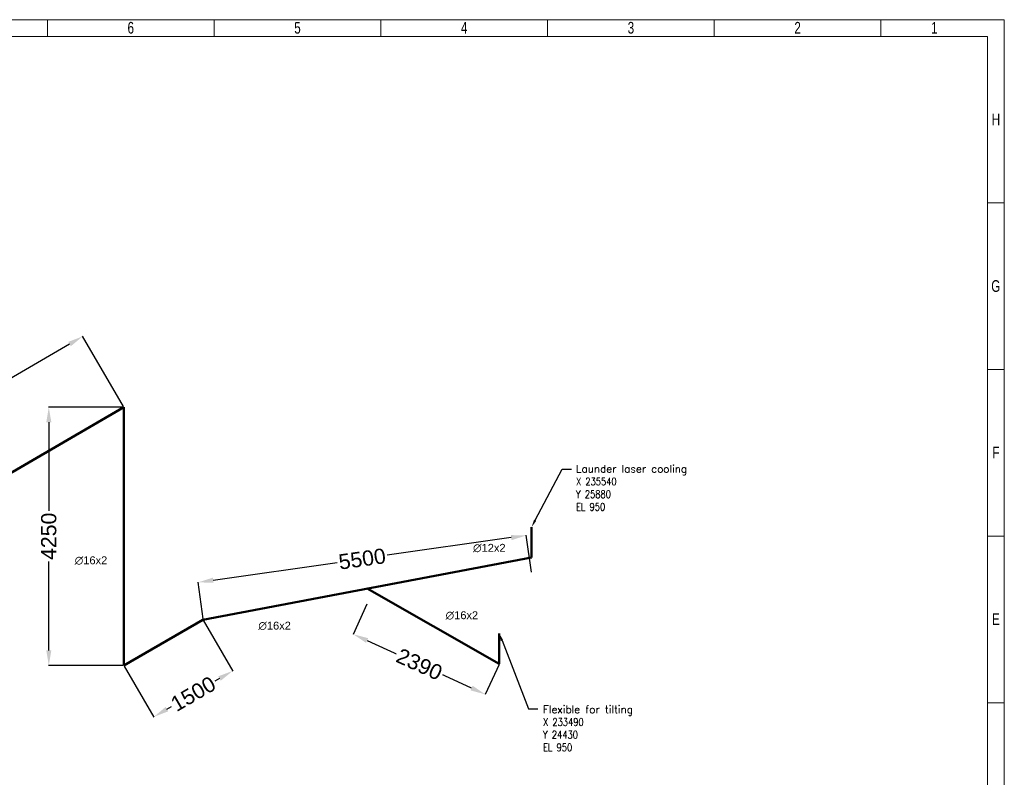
# Model space of a CAD drawing. Header units: millimetres. Extents: x 171540 to 202986, y -100244 to -77782.
# Tile 14 of 14: x 186808 to 202986, y -90238 to -77782. Entities that reach past the tile are written whole.
import ezdxf
from ezdxf import colors
from ezdxf.entities.mleader import LeaderData, LeaderLine
from ezdxf.math import Vec2, Vec3

# ---------------------------------------------------------------- set-up
doc = ezdxf.new("R2010")
doc.units = ezdxf.units.MM
doc.header["$LTSCALE"] = 0.25
doc.linetypes.add('HS_Solid', pattern=[0])
for name, color, linetype in [('Annotation', 7, 'Continuous'), ('COTAS', 136, 'Continuous'), ('Dimension', 1, 'Continuous')]:
    doc.layers.add(name, color=color, linetype=linetype)
doc.layers.add('Pipe Small Bore', color=30, linetype='Continuous', lineweight=50)
doc.styles.add('AdskIsoMetric', font='romans.shx')
doc.styles.add('MtXpl_Arial_Unicode_', font='ARIALUNI.ttf')
doc.styles.add('SLDTEXTSTYLE3', font='TXT', dxfattribs={"width": 0.75})
doc.styles.get("Standard").update_dxf_attribs({"font": 'arial.ttf'})
doc.dimstyles.new('AdskIsoMetric', dxfattribs={"dimtxt": 2.5, "dimasz": 2.5, "dimexe": 1, "dimexo": 2, "dimgap": 0.8, "dimtad": 1, "dimdec": 0, "dimrnd": 1, "dimzin": 0, "dimdsep": 46, "dimtxsty": 'AdskIsoMetric', "dimcen": 0, "dimclrt": 7, "dimadec": 0, "dimazin": 0, "dimtfac": 1, "dimtdec": 0, "dimtmove": 1, "dimatfit": 3, "dimfxl": 1, "dimtfill": 1, "dimfrac": 2, "dimtolj": 1, "dimtzin": 0, "dimarcsym": 0})

# ---------------------------------------------------------------- blocks, each defined once
blk = doc.blocks.new('*D109')
at = {"layer": 'Defpoints', "color": 0}
for p in [(187843, -82989), (188520, -84151), (178152, -90193)]:
    blk.add_point(p, dxfattribs=at)
at = {"layer": 'Dimension', "color": 0, "lineweight": -2}
for p, q in [((188515, -84143), (187840, -82985)), ((187627, -83115), (183058, -85778)), ((177691, -88906), (182259, -86243)), ((178147, -90185), (177472, -89027))]:
    blk.add_line(p, q, dxfattribs=at)
at = {"layer": 'Dimension', "color": 0}
for points in [[(187648, -83151), (187606, -83079), (187843, -82989)], [(177670, -88870), (177712, -88942), (177475, -89031)]]:
    blk.add_solid(points, dxfattribs=at)
at = {"layer": 'Dimension', "color": 7, "insert": (182659, -86010), "char_height": 250, "attachment_point": 5, "rotation": 30.2327, "bg_fill": 3, "box_fill_scale": 1.1, "bg_fill_color": 257, "bg_fill_transparency": 0}
blk.add_mtext('\\A1;12000', dxfattribs=at)
blk = doc.blocks.new('*D110')
at = {"layer": 'Defpoints', "color": 0}
for p in [(188520, -84151), (187286, -88401), (188520, -88401)]:
    blk.add_point(p, dxfattribs=at)
at = {"layer": 'Dimension', "color": 0, "lineweight": -2}
for p, q in [((188510, -84151), (187281, -84151)), ((187286, -84401), (187286, -85894)), ((187286, -88151), (187286, -86658)), ((188510, -88401), (187281, -88401))]:
    blk.add_line(p, q, dxfattribs=at)
at = {"layer": 'Dimension', "color": 0}
for points in [[(187328, -84401), (187245, -84401), (187286, -84151)], [(187245, -88151), (187328, -88151), (187286, -88401)]]:
    blk.add_solid(points, dxfattribs=at)
at = {"layer": 'Dimension', "color": 7, "insert": (187286, -86276), "char_height": 250, "attachment_point": 5, "rotation": 89.9998, "bg_fill": 3, "box_fill_scale": 1.1, "bg_fill_color": 257, "bg_fill_transparency": 0}
blk.add_mtext('\\A1;4250', dxfattribs=at)
blk = doc.blocks.new('*D111')
at = {"layer": 'Defpoints', "color": 0}
for p in [(189816, -87646), (188520, -88401), (190307, -88489)]:
    blk.add_point(p, dxfattribs=at)
at = {"layer": 'Dimension', "color": 0, "lineweight": -2}
for p, q in [((189821, -87655), (190309, -88493)), ((188525, -88410), (189013, -89248)), ((190091, -88614), (189974, -88682)), ((189227, -89118), (189343, -89050))]:
    blk.add_line(p, q, dxfattribs=at)
at = {"layer": 'Dimension', "color": 0}
for points in [[(190112, -88650), (190070, -88578), (190307, -88489)], [(189206, -89082), (189248, -89154), (189011, -89244)]]:
    blk.add_solid(points, dxfattribs=at)
at = {"layer": 'Dimension', "color": 7, "insert": (189659, -88866), "char_height": 250, "attachment_point": 5, "rotation": 30.2327, "bg_fill": 3, "box_fill_scale": 1.1, "bg_fill_color": 257, "bg_fill_transparency": 0}
blk.add_mtext('\\A1;1500', dxfattribs=at)
blk = doc.blocks.new('*D112')
at = {"layer": 'Defpoints', "color": 0}
for p in [(195131, -86262), (195219, -86873), (189827, -87644)]:
    blk.add_point(p, dxfattribs=at)
at = {"layer": 'Dimension', "color": 0, "lineweight": -2}
for p, q in [((194884, -86298), (192809, -86594)), ((195217, -86863), (195131, -86257)), ((189987, -86998), (192062, -86701)), ((189825, -87634), (189739, -87028))]:
    blk.add_line(p, q, dxfattribs=at)
at = {"layer": 'Dimension', "color": 0}
for points in [[(194890, -86339), (194878, -86256), (195131, -86262)], [(189981, -86956), (189993, -87039), (189739, -87033)]]:
    blk.add_solid(points, dxfattribs=at)
at = {"layer": 'Dimension', "color": 7, "insert": (192435, -86648), "char_height": 250, "attachment_point": 5, "rotation": 8.1339, "bg_fill": 3, "box_fill_scale": 1.1, "bg_fill_color": 257, "bg_fill_transparency": 0}
blk.add_mtext('\\A1;5500', dxfattribs=at)
blk = doc.blocks.new('*D113')
at = {"layer": 'Defpoints', "color": 0}
for p in [(192517, -87385), (194689, -88374), (194460, -88875)]:
    blk.add_point(p, dxfattribs=at)
at = {"layer": 'Dimension', "color": 0, "lineweight": -2}
for p, q in [((192513, -87394), (192287, -87890)), ((192517, -87989), (193030, -88223)), ((194684, -88383), (194458, -88879)), ((194233, -88771), (193720, -88537))]:
    blk.add_line(p, q, dxfattribs=at)
at = {"layer": 'Dimension', "color": 0}
for points in [[(192534, -87951), (192499, -88027), (192289, -87886)], [(194216, -88809), (194250, -88733), (194460, -88875)]]:
    blk.add_solid(points, dxfattribs=at)
at = {"layer": 'Dimension', "color": 7, "insert": (193375, -88380), "char_height": 250, "attachment_point": 5, "rotation": 335.5079, "bg_fill": 3, "box_fill_scale": 1.1, "bg_fill_color": 257, "bg_fill_transparency": 0}
blk.add_mtext('\\A1;2390', dxfattribs=at)
blk = doc.blocks.new('cajetin')
at = {"color": 7, "linetype": 'Continuous', "lineweight": 18}
for p, q in [((0, 615), (861, 615)), ((430.5, 607.5), (430.5, 615)), ((505.5, 607.5), (505.5, 615)), ((580.5, 607.5), (580.5, 615)), ((655.5, 607.5), (655.5, 615)), ((730.5, 607.5), (730.5, 615)), ((805.5, 607.5), (805.5, 615)), ((861, 615), (861, 0)), ((7.5, 607.5), (853.5, 607.5)), ((430.5, 607.5), (430.5, 607.5)), ((853.5, 607.5), (853.5, 7.5)), ((853.5, 532.5), (861, 532.5)), ((853.5, 457.5), (861, 457.5)), ((853.5, 382.5), (861, 382.5)), ((853.5, 307.5), (861, 307.5)), ((853.5, 307.5), (853.5, 307.5))]:
    blk.add_line(p, q, dxfattribs=at)
at = {"color": 7, "linetype": 'Continuous', "lineweight": 0, "char_height": 5.25, "attachment_point": 2, "style": 'SLDTEXTSTYLE3'}
for s, insert in [('6', (468.01, 613.99)), ('5', (543.01, 613.99)), ('4', (618.01, 613.99)), ('3', (693.01, 613.99)), ('2', (768.01, 613.99)), ('1', (829.51, 613.99)), ('H', (857.25, 572.74)), ('G', (857.18, 497.74)), ('F', (857.21, 422.74)), ('E', (857.24, 347.74))]:
    blk.add_mtext(s, dxfattribs=dict(at, insert=insert))
blk = doc.blocks.new('zw$2065')
at = {"layer": 'Pipe Small Bore'}
for points in [[(1727, 0), (12095, 6042)], [(12095, 6042), (12095, 1792)], [(18794, 4070), (18794, 3570)], [(13391, 2547), (18794, 3570)], [(16092, 3059), (18263, 1820)], [(12095, 1792), (13391, 2547)], [(18263, 2320), (18263, 1820)]]:
    blk.add_lwpolyline(points, dxfattribs=at)
at = {"char_height": 125, "attachment_point": 1, "style": 'AdskIsoMetric'}
for s, insert in [('Launder laser cooling^J{\\W0.8;X 235540^JY 25880^JEL 950}', (19523, 5089)), ('Flexible for tilting^J{\\W0.8;X 233490^JY 24430^JEL 950}', (18981, 1135))]:
    blk.add_mtext_dynamic_manual_height_columns(s, width=199051.18, gutter_width=625, heights=[0], dxfattribs=dict(at, insert=insert))
at = {"layer": 'COTAS', "color": 7, "linetype": 'HS_Solid', "style": 'MtXpl_Arial_Unicode_'}
for s, p in [('∅12x2', (17832, 3663)), ('∅16x2', (11287, 3458)), ('∅16x2', (17381, 2555)), ('∅16x2', (14304, 2384))]:
    blk.add_text(s, height=130, dxfattribs=at).set_placement(p)
at = {"layer": 'Annotation'}
ml = blk.add_multileader_mtext('Standard', dxfattribs=at)
ml.set_content('')
ml.set_leader_properties()
ml.build(insert=Vec2(0, 0))
ml.multileader.update_dxf_attribs({"dogleg_length": 3.06, "arrow_head_size": 125})
ctx = ml.context
ctx.base_point, ctx.char_height, ctx.arrow_head_size, ctx.landing_gap_size, ctx.plane_origin = Vec3(19449, 5022), 200, 125, 100, Vec3(12718, -6692)
ctx.text_align_type = 2
notes = []
notes.append((ctx, [(0, (1, 1, 0), (19296, 5022), (1, 0), 153, [(0, [(18794, 4070)], 256, [])])]))
ctx.mtext, ml.multileader.dxf.content_type = None, 0
ml = blk.add_multileader_mtext('Standard', dxfattribs=at)
ml.set_content('')
ml.set_leader_properties()
ml.build(insert=Vec2(0, 0))
ml.multileader.update_dxf_attribs({"dogleg_length": 3.06, "arrow_head_size": 125})
ctx = ml.context
ctx.base_point, ctx.char_height, ctx.arrow_head_size, ctx.landing_gap_size, ctx.plane_origin = Vec3(18894, 1079), 200, 125, 100, Vec3(12299, -8670)
ctx.text_align_type = 2
notes.append((ctx, [(0, (1, 1, 0), (18741, 1079), (1, 0), 153, [(0, [(18263, 2320)], 256, [])])]))
ctx.mtext, ml.multileader.dxf.content_type = None, 0
for ctx, leaders in notes:
    for number, flags, end, landing, length, lines in leaders:
        leader = LeaderData()
        leader.index, (leader.has_last_leader_line, leader.has_dogleg_vector, leader.attachment_direction) = number, flags
        leader.last_leader_point, leader.dogleg_vector, leader.dogleg_length = Vec3(end), Vec3(landing), length
        for number, points, colour, breaks in lines:
            line = LeaderLine()
            line.index, line.vertices, line.color, line.breaks = number, Vec3.list(points), colors.encode_raw_color(colour), breaks
            leader.lines.append(line)
        ctx.leaders.append(leader)

msp = doc.modelspace()

# ---------------------------------------------------------------- block references
msp.add_blockref('zw$2065', (176425.1, -90193.4))

# ---------------------------------------------------------------- next in the draw order: dimensions: what is measured, and where the dimension line sits
at = {"layer": 'Dimension'}
dim = msp.add_aligned_dim(p1=(178152, -90193.4), p2=(188519.8, -84151.2), distance=1344.8, dimstyle='AdskIsoMetric', override={"dimscale": 5, "dimtxt": 50, "dimasz": 50, "dimtad": 0, "dimrnd": 10, "dimtxsty": 'Standard', "dimtfill": 1, "dimtfillclr": 0}, dxfattribs=at)
dim.commit()
dim.dimension.update_dxf_attribs({"geometry": '*D109', "text_midpoint": (182658.8, -86010.4)})

# ---------------------------------------------------------------- next in the draw order: dimensions: what is measured, and where the dimension line sits
dim = msp.add_aligned_dim(p1=(188519.8, -84151.2), p2=(188519.8, -88401.2), distance=-1233.6, dimstyle='AdskIsoMetric', override={"dimscale": 5, "dimtxt": 50, "dimasz": 50, "dimtad": 0, "dimrnd": 10, "dimtxsty": 'Standard', "dimtfill": 1, "dimtfillclr": 0}, dxfattribs=at)
dim.commit()
dim.dimension.update_dxf_attribs({"geometry": '*D110', "text_midpoint": (187286.2, -86276.2)})

# ---------------------------------------------------------------- next in the draw order: dimensions: what is measured, and where the dimension line sits
dim = msp.add_aligned_dim(p1=(188519.8, -88401.2), p2=(189815.8, -87645.9), distance=-975.3, dimstyle='AdskIsoMetric', override={"dimscale": 5, "dimtxt": 50, "dimasz": 50, "dimtad": 0, "dimrnd": 10, "dimtxsty": 'Standard', "dimtfill": 1, "dimtfillclr": 0}, dxfattribs=at)
dim.commit()
dim.dimension.update_dxf_attribs({"geometry": '*D111', "text_midpoint": (189658.9, -88866.2)})

# ---------------------------------------------------------------- next in the draw order: dimensions: what is measured, and where the dimension line sits
dim = msp.add_aligned_dim(p1=(189826.8, -87643.9), p2=(195218.8, -86873.2), distance=617.1, text='5500', dimstyle='AdskIsoMetric', override={"dimscale": 5, "dimtxt": 50, "dimasz": 50, "dimtad": 0, "dimrnd": 10, "dimtxsty": 'Standard', "dimtfill": 1, "dimtfillclr": 0, "dimtolj": 1}, dxfattribs=at)
dim.commit()
dim.dimension.update_dxf_attribs({"geometry": '*D112', "text_midpoint": (192435.5, -86647.6)})

# ---------------------------------------------------------------- next in the draw order: dimensions: what is measured, and where the dimension line sits
dim = msp.add_aligned_dim(p1=(192517.3, -87384.6), p2=(194688.6, -88373.7), distance=-550.6, dimstyle='AdskIsoMetric', override={"dimscale": 5, "dimtxt": 50, "dimasz": 50, "dimtad": 0, "dimrnd": 10, "dimtxsty": 'Standard', "dimtfill": 1, "dimtfillclr": 0}, dxfattribs=at)
dim.commit()
dim.dimension.update_dxf_attribs({"geometry": '*D113', "text_midpoint": (193374.7, -88380.2)})

# ---------------------------------------------------------------- next in the draw order: block references
at = {"xscale": 36.5234375, "yscale": 36.5234375, "zscale": 36.5234375}
msp.add_blockref('cajetin', (171539.8, -100244.4), dxfattribs=at)

doc.saveas('drawing.dxf')
